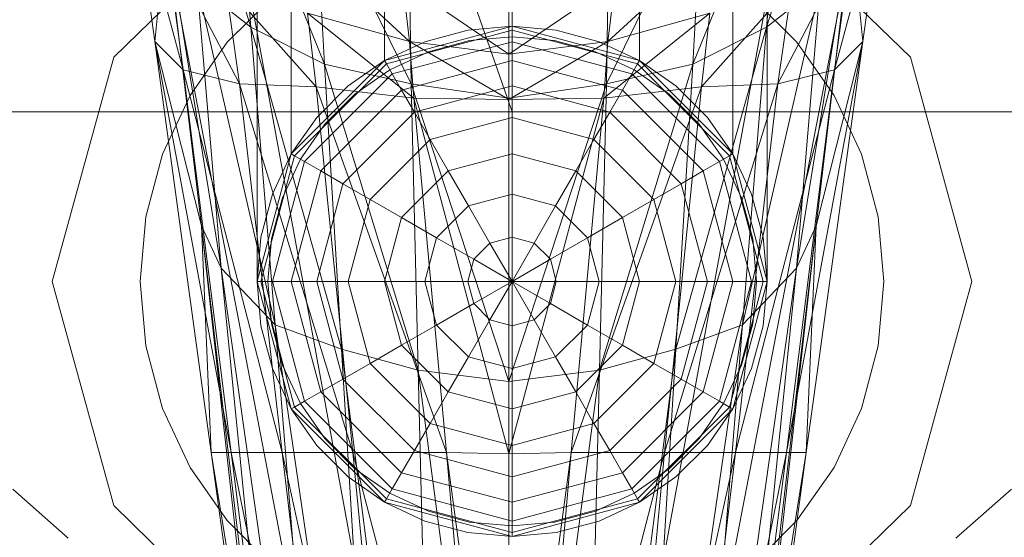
# Model space of a CAD drawing. Header units: metres. Extents: x 391.1 to 430.4, y 12.7 to 28.9.
# Tile 144 of 153: x 409.6917 to 409.7612, y 27.9154 to 27.9519. Entities that reach past the tile are written whole.
import ezdxf

# ---------------------------------------------------------------- set-up
doc = ezdxf.new("R2010")
doc.units = ezdxf.units.M
doc.layers.add('02_MOBILIARIO', color=7, linetype='Continuous', lineweight=18)
doc.layers.add('A-DETL-____-MBND', color=7, linetype='Continuous', lineweight=18)

# ---------------------------------------------------------------- blocks, each defined once
blk = doc.blocks.new('Family - Rentamans PB-155419-01_FON_P0')
at = {"layer": 'A-DETL-____-MBND', "color": 253, "true_color": 0xaaaaaa}
for p, q in [((0.1825, 0.162272), (0.146761, 0.265)), ((0.1825, 0.265), (0.1825, 0.162272)), ((0.1645, 0.245), (0.1645, 0.150299)), ((0.166912, 0.159299), (0.166912, 0.245)), ((0.166912, 0.245), (0.166912, 0.159299)), ((0.1735, 0.245), (0.1735, 0.165887)), ((0.1735, 0.245), (0.1735, 0.165887)), ((0.1825, 0.245), (0.1825, 0.168299)), ((0.1825, 0.245), (0.1825, 0.168299)), ((0.1915, 0.245), (0.1915, 0.165887)), ((0.1915, 0.245), (0.1915, 0.165887)), ((0.198088, 0.245), (0.198088, 0.159299)), ((0.198088, 0.245), (0.198088, 0.159299)), ((0.2005, 0.245), (0.2005, 0.150299)), ((0.164072, 0.168229), (0.158772, 0.185229)), ((0.205772, 0.185229), (0.200471, 0.168229)), ((0.161772, 0.182729), (0.172072, 0.126729)), ((0.161772, 0.182729), (0.172072, 0.126729)), ((0.192471, 0.126729), (0.202772, 0.182729)), ((0.192471, 0.126729), (0.202772, 0.182729)), ((0.169272, 0.165628), (0.162971, 0.181229)), ((0.164072, 0.168229), (0.162971, 0.181229)), ((0.201572, 0.181229), (0.195272, 0.165628)), ((0.201572, 0.181229), (0.200471, 0.168229)), ((0.157272, 0.167229), (0.155772, 0.178229)), ((0.155772, 0.178229), (0.159272, 0.165229)), ((0.167272, 0.126428), (0.157272, 0.178428)), ((0.167272, 0.126428), (0.157272, 0.178428)), ((0.168572, 0.178229), (0.169272, 0.165628)), ((0.175372, 0.164229), (0.168572, 0.178229)), ((0.195971, 0.178229), (0.189172, 0.164229)), ((0.195971, 0.178229), (0.195272, 0.165628)), ((0.207272, 0.178428), (0.197272, 0.126428)), ((0.197272, 0.126428), (0.207272, 0.178428)), ((0.208772, 0.178229), (0.205272, 0.165229)), ((0.208772, 0.178229), (0.207272, 0.167229)), ((0.154382, 0.166119), (0.166266, 0.177701)), ((0.166266, 0.177701), (0.154382, 0.166119)), ((0.198734, 0.177701), (0.210618, 0.166119)), ((0.198734, 0.177701), (0.210618, 0.166119)), ((0.175172, 0.176528), (0.175372, 0.164229)), ((0.189372, 0.176528), (0.189172, 0.164229)), ((0.158072, 0.175229), (0.157272, 0.167229)), ((0.161971, 0.151229), (0.158072, 0.175229)), ((0.160572, 0.154229), (0.158072, 0.175229)), ((0.182272, 0.175628), (0.182272, 0.163229)), ((0.206471, 0.175229), (0.202572, 0.151229)), ((0.206471, 0.175229), (0.203971, 0.154229)), ((0.206471, 0.175229), (0.207272, 0.167229)), ((0.159272, 0.165229), (0.158072, 0.174229)), ((0.158072, 0.174229), (0.163272, 0.164229)), ((0.175272, 0.167229), (0.167672, 0.174229)), ((0.189272, 0.167229), (0.196872, 0.174229)), ((0.206471, 0.174229), (0.201272, 0.164229)), ((0.206471, 0.174229), (0.205272, 0.165229)), ((0.164072, 0.168229), (0.160272, 0.171229)), ((0.165772, 0.147229), (0.160272, 0.171229)), ((0.160272, 0.171229), (0.161971, 0.151229)), ((0.163272, 0.164229), (0.162272, 0.171229)), ((0.162272, 0.171229), (0.168672, 0.164028)), ((0.175272, 0.167229), (0.174772, 0.171428)), ((0.182272, 0.166328), (0.174772, 0.171428)), ((0.182272, 0.166328), (0.189772, 0.171428)), ((0.189272, 0.167229), (0.189772, 0.171428)), ((0.202272, 0.171229), (0.195872, 0.164028)), ((0.204272, 0.171229), (0.198772, 0.147229)), ((0.204272, 0.171229), (0.200471, 0.168229)), ((0.202272, 0.171229), (0.201272, 0.164229)), ((0.204272, 0.171229), (0.202572, 0.151229)), ((0.162391, 0.167172), (0.165627, 0.170407)), ((0.162391, 0.167172), (0.165627, 0.170407)), ((0.199373, 0.170407), (0.202609, 0.167172)), ((0.199373, 0.170407), (0.202609, 0.167172)), ((0.182272, 0.166328), (0.182272, 0.169828)), ((0.168672, 0.164028), (0.168072, 0.169229)), ((0.168072, 0.169229), (0.175272, 0.167229)), ((0.175572, 0.163229), (0.168072, 0.169229)), ((0.188971, 0.163229), (0.196471, 0.169229)), ((0.196471, 0.169229), (0.189272, 0.167229)), ((0.195872, 0.164028), (0.196471, 0.169229)), ((0.169272, 0.165628), (0.164072, 0.168229)), ((0.170471, 0.145528), (0.164072, 0.168229)), ((0.165772, 0.147229), (0.164072, 0.168229)), ((0.1735, 0.165887), (0.1825, 0.168299)), ((0.1825, 0.168299), (0.1735, 0.165887)), ((0.1735, 0.165887), (0.1825, 0.168299)), ((0.1735, 0.165887), (0.1825, 0.168299)), ((0.1825, 0.168299), (0.179374, 0.168025)), ((0.179374, 0.168025), (0.1825, 0.168299)), ((0.185626, 0.168025), (0.1825, 0.168299)), ((0.1825, 0.168299), (0.185626, 0.168025)), ((0.1825, 0.168299), (0.1825, 0.168025)), ((0.1825, 0.168299), (0.1915, 0.165887)), ((0.1825, 0.168299), (0.1915, 0.165887)), ((0.1915, 0.165887), (0.1825, 0.168299)), ((0.1825, 0.168299), (0.1915, 0.165887)), ((0.200471, 0.168229), (0.194072, 0.145528)), ((0.200471, 0.168229), (0.195272, 0.165628)), ((0.200471, 0.168229), (0.198772, 0.147229)), ((0.1825, 0.168025), (0.173637, 0.16565)), ((0.179374, 0.168025), (0.176344, 0.167213)), ((0.176344, 0.167213), (0.179374, 0.168025)), ((0.179505, 0.167286), (0.1825, 0.167549)), ((0.179505, 0.167286), (0.1825, 0.167549)), ((0.1825, 0.168025), (0.1825, 0.167213)), ((0.191363, 0.16565), (0.1825, 0.168025)), ((0.1825, 0.167549), (0.185495, 0.167286)), ((0.1825, 0.167549), (0.185495, 0.167286)), ((0.188656, 0.167213), (0.185626, 0.168025)), ((0.185626, 0.168025), (0.188656, 0.167213)), ((0.160572, 0.154229), (0.157272, 0.167229)), ((0.157272, 0.167229), (0.159272, 0.165229)), ((0.161272, 0.138229), (0.157272, 0.167229)), ((0.157272, 0.167229), (0.162672, 0.138229)), ((0.159767, 0.163424), (0.162391, 0.167172)), ((0.159767, 0.163424), (0.162391, 0.167172)), ((0.176344, 0.167213), (0.1735, 0.165887)), ((0.1735, 0.165887), (0.176344, 0.167213)), ((0.1825, 0.167213), (0.174043, 0.164947)), ((0.175572, 0.163229), (0.175272, 0.167229)), ((0.175272, 0.167229), (0.182272, 0.166328)), ((0.182272, 0.163128), (0.175272, 0.167229)), ((0.1766, 0.166508), (0.179505, 0.167286)), ((0.1766, 0.166508), (0.179505, 0.167286)), ((0.182272, 0.163128), (0.189272, 0.167229)), ((0.189272, 0.167229), (0.182272, 0.166328)), ((0.1825, 0.167213), (0.1825, 0.165887)), ((0.190957, 0.164947), (0.1825, 0.167213)), ((0.185495, 0.167286), (0.1884, 0.166508)), ((0.185495, 0.167286), (0.1884, 0.166508)), ((0.1915, 0.165887), (0.188656, 0.167213)), ((0.188656, 0.167213), (0.1915, 0.165887)), ((0.188971, 0.163229), (0.189272, 0.167229)), ((0.207272, 0.167229), (0.201872, 0.138229)), ((0.202609, 0.167172), (0.205233, 0.163424)), ((0.202609, 0.167172), (0.205233, 0.163424)), ((0.207272, 0.167229), (0.203272, 0.138229)), ((0.207272, 0.167229), (0.203971, 0.154229)), ((0.205272, 0.165229), (0.207272, 0.167229)), ((0.173875, 0.165237), (0.1766, 0.166508)), ((0.173875, 0.165237), (0.1766, 0.166508)), ((0.182272, 0.163128), (0.182272, 0.166328)), ((0.1884, 0.166508), (0.191125, 0.165237)), ((0.1884, 0.166508), (0.191125, 0.165237)), ((0.150033, 0.150299), (0.154382, 0.166119)), ((0.154382, 0.166119), (0.150033, 0.150299)), ((0.166912, 0.159299), (0.1735, 0.165887)), ((0.1735, 0.165887), (0.166912, 0.159299)), ((0.166912, 0.159299), (0.1735, 0.165887)), ((0.166912, 0.159299), (0.1735, 0.165887)), ((0.173637, 0.16565), (0.167148, 0.159162)), ((0.175372, 0.164229), (0.169272, 0.165628)), ((0.169272, 0.165628), (0.170471, 0.145528)), ((0.175872, 0.144028), (0.169272, 0.165628)), ((0.1735, 0.165887), (0.17093, 0.164087)), ((0.17093, 0.164087), (0.1735, 0.165887)), ((0.173637, 0.16565), (0.1735, 0.165887)), ((0.174043, 0.164947), (0.173637, 0.16565)), ((0.1825, 0.165887), (0.174706, 0.163799)), ((0.1825, 0.165887), (0.1825, 0.164087)), ((0.190294, 0.163799), (0.1825, 0.165887)), ((0.195272, 0.165628), (0.188672, 0.144028)), ((0.195272, 0.165628), (0.189172, 0.164229)), ((0.190957, 0.164947), (0.191363, 0.16565)), ((0.191363, 0.16565), (0.1915, 0.165887)), ((0.197852, 0.159162), (0.191363, 0.16565)), ((0.19407, 0.164087), (0.1915, 0.165887)), ((0.1915, 0.165887), (0.19407, 0.164087)), ((0.1915, 0.165887), (0.198088, 0.159299)), ((0.1915, 0.165887), (0.198088, 0.159299)), ((0.198088, 0.159299), (0.1915, 0.165887)), ((0.1915, 0.165887), (0.198088, 0.159299)), ((0.195272, 0.165628), (0.194072, 0.145528)), ((0.214967, 0.150299), (0.210618, 0.166119)), ((0.210618, 0.166119), (0.214967, 0.150299)), ((0.159272, 0.165229), (0.163272, 0.164229)), ((0.162672, 0.138229), (0.159272, 0.165229)), ((0.159272, 0.165229), (0.166272, 0.138229)), ((0.174043, 0.164947), (0.167852, 0.158756)), ((0.171412, 0.163513), (0.173875, 0.165237)), ((0.171412, 0.163513), (0.173875, 0.165237)), ((0.174706, 0.163799), (0.174043, 0.164947)), ((0.190294, 0.163799), (0.190957, 0.164947)), ((0.197148, 0.158756), (0.190957, 0.164947)), ((0.191125, 0.165237), (0.193588, 0.163513)), ((0.191125, 0.165237), (0.193588, 0.163513)), ((0.205272, 0.165229), (0.198272, 0.138229)), ((0.201272, 0.164229), (0.205272, 0.165229)), ((0.205272, 0.165229), (0.201872, 0.138229)), ((0.163272, 0.164229), (0.168672, 0.164028)), ((0.166272, 0.138229), (0.163272, 0.164229)), ((0.163272, 0.164229), (0.171272, 0.138229)), ((0.17093, 0.164087), (0.168711, 0.161869)), ((0.168711, 0.161869), (0.17093, 0.164087)), ((0.182272, 0.163229), (0.175372, 0.164229)), ((0.175372, 0.164229), (0.175872, 0.144028)), ((0.182272, 0.143229), (0.175372, 0.164229)), ((0.1825, 0.164087), (0.175606, 0.16224)), ((0.189172, 0.164229), (0.182272, 0.163229)), ((0.189172, 0.164229), (0.182272, 0.143229)), ((0.1825, 0.164087), (0.1825, 0.161869)), ((0.189394, 0.16224), (0.1825, 0.164087)), ((0.189172, 0.164229), (0.188672, 0.144028)), ((0.201272, 0.164229), (0.193272, 0.138229)), ((0.196289, 0.161869), (0.19407, 0.164087)), ((0.19407, 0.164087), (0.196289, 0.161869)), ((0.195872, 0.164028), (0.201272, 0.164229)), ((0.201272, 0.164229), (0.198272, 0.138229)), ((0.157833, 0.159277), (0.159767, 0.163424)), ((0.157833, 0.159277), (0.159767, 0.163424)), ((0.168672, 0.164028), (0.175572, 0.163229)), ((0.171272, 0.138229), (0.168672, 0.164028)), ((0.168672, 0.164028), (0.177872, 0.138229)), ((0.174706, 0.163799), (0.169, 0.158093)), ((0.169286, 0.161387), (0.171412, 0.163513)), ((0.169286, 0.161387), (0.171412, 0.163513)), ((0.175606, 0.16224), (0.174706, 0.163799)), ((0.186672, 0.138229), (0.195872, 0.164028)), ((0.195872, 0.164028), (0.188971, 0.163229)), ((0.189394, 0.16224), (0.190294, 0.163799)), ((0.196, 0.158093), (0.190294, 0.163799)), ((0.193272, 0.138229), (0.195872, 0.164028)), ((0.193588, 0.163513), (0.195714, 0.161387)), ((0.193588, 0.163513), (0.195714, 0.161387)), ((0.205233, 0.163424), (0.207167, 0.159277)), ((0.205233, 0.163424), (0.207167, 0.159277)), ((0.177872, 0.138229), (0.175572, 0.163229)), ((0.175572, 0.163229), (0.182272, 0.163128)), ((0.182272, 0.138128), (0.175572, 0.163229)), ((0.182272, 0.163229), (0.182272, 0.143229)), ((0.182272, 0.138128), (0.188971, 0.163229)), ((0.188971, 0.163229), (0.182272, 0.163128)), ((0.182272, 0.138128), (0.182272, 0.163128)), ((0.186672, 0.138229), (0.188971, 0.163229)), ((0.1825, 0.162272), (0.141309, 0.162272)), ((0.175606, 0.16224), (0.170559, 0.157193)), ((0.176715, 0.160319), (0.175606, 0.16224)), ((0.223691, 0.162272), (0.1825, 0.162272)), ((0.188285, 0.160319), (0.189394, 0.16224)), ((0.194441, 0.157193), (0.189394, 0.16224)), ((0.168711, 0.161869), (0.166912, 0.159299)), ((0.166912, 0.159299), (0.168711, 0.161869)), ((0.167561, 0.158924), (0.169286, 0.161387)), ((0.167561, 0.158924), (0.169286, 0.161387)), ((0.1825, 0.161869), (0.176715, 0.160319)), ((0.1825, 0.161869), (0.1825, 0.159299)), ((0.188285, 0.160319), (0.1825, 0.161869)), ((0.195714, 0.161387), (0.197439, 0.158924)), ((0.195714, 0.161387), (0.197439, 0.158924)), ((0.198088, 0.159299), (0.196289, 0.161869)), ((0.196289, 0.161869), (0.198088, 0.159299)), ((0.176715, 0.160319), (0.17248, 0.156084)), ((0.178, 0.158093), (0.176715, 0.160319)), ((0.187, 0.158093), (0.188285, 0.160319)), ((0.19252, 0.156084), (0.188285, 0.160319)), ((0.156649, 0.154857), (0.157833, 0.159277)), ((0.156649, 0.154857), (0.157833, 0.159277)), ((0.1645, 0.150299), (0.166912, 0.159299)), ((0.1645, 0.150299), (0.166912, 0.159299)), ((0.1645, 0.150299), (0.166912, 0.159299)), ((0.166912, 0.159299), (0.1645, 0.150299)), ((0.166912, 0.159299), (0.165586, 0.156455)), ((0.165586, 0.156455), (0.166912, 0.159299)), ((0.167148, 0.159162), (0.166912, 0.159299)), ((0.1825, 0.159299), (0.178, 0.158093)), ((0.1825, 0.159299), (0.1825, 0.156455)), ((0.187, 0.158093), (0.1825, 0.159299)), ((0.197852, 0.159162), (0.198088, 0.159299)), ((0.199414, 0.156455), (0.198088, 0.159299)), ((0.198088, 0.159299), (0.199414, 0.156455)), ((0.198088, 0.159299), (0.2005, 0.150299)), ((0.2005, 0.150299), (0.198088, 0.159299)), ((0.198088, 0.159299), (0.2005, 0.150299)), ((0.198088, 0.159299), (0.2005, 0.150299)), ((0.207167, 0.159277), (0.208351, 0.154857)), ((0.207167, 0.159277), (0.208351, 0.154857)), ((0.167148, 0.159162), (0.164773, 0.150299)), ((0.167852, 0.158756), (0.165586, 0.150299)), ((0.16629, 0.156198), (0.167561, 0.158924)), ((0.16629, 0.156198), (0.167561, 0.158924)), ((0.167852, 0.158756), (0.167148, 0.159162)), ((0.169, 0.158093), (0.167852, 0.158756)), ((0.196, 0.158093), (0.197148, 0.158756)), ((0.197148, 0.158756), (0.197852, 0.159162)), ((0.199414, 0.150299), (0.197148, 0.158756)), ((0.197439, 0.158924), (0.19871, 0.156198)), ((0.197439, 0.158924), (0.19871, 0.156198)), ((0.200227, 0.150299), (0.197852, 0.159162)), ((0.169, 0.158093), (0.166912, 0.150299)), ((0.170559, 0.157193), (0.169, 0.158093)), ((0.178, 0.158093), (0.174706, 0.154799)), ((0.179422, 0.15563), (0.178, 0.158093)), ((0.185578, 0.15563), (0.187, 0.158093)), ((0.190294, 0.154799), (0.187, 0.158093)), ((0.194441, 0.157193), (0.196, 0.158093)), ((0.198088, 0.150299), (0.196, 0.158093)), ((0.170559, 0.157193), (0.168711, 0.150299)), ((0.17248, 0.156084), (0.170559, 0.157193)), ((0.19252, 0.156084), (0.194441, 0.157193)), ((0.196289, 0.150299), (0.194441, 0.157193)), ((0.165586, 0.156455), (0.164773, 0.153424)), ((0.164773, 0.153424), (0.165586, 0.156455)), ((0.1825, 0.156455), (0.179422, 0.15563)), ((0.1825, 0.156455), (0.1825, 0.153424)), ((0.185578, 0.15563), (0.1825, 0.156455)), ((0.200227, 0.153424), (0.199414, 0.156455)), ((0.199414, 0.156455), (0.200227, 0.153424)), ((0.165512, 0.153294), (0.16629, 0.156198)), ((0.165512, 0.153294), (0.16629, 0.156198)), ((0.17248, 0.156084), (0.17093, 0.150299)), ((0.174706, 0.154799), (0.17248, 0.156084)), ((0.190294, 0.154799), (0.19252, 0.156084)), ((0.19407, 0.150299), (0.19252, 0.156084)), ((0.19871, 0.156198), (0.199488, 0.153294)), ((0.19871, 0.156198), (0.199488, 0.153294)), ((0.179422, 0.15563), (0.177168, 0.153377)), ((0.180937, 0.153005), (0.179422, 0.15563)), ((0.184063, 0.153005), (0.185578, 0.15563)), ((0.187832, 0.153377), (0.185578, 0.15563)), ((0.15625, 0.150299), (0.156649, 0.154857)), ((0.15625, 0.150299), (0.156649, 0.154857)), ((0.174706, 0.154799), (0.1735, 0.150299)), ((0.177168, 0.153377), (0.174706, 0.154799)), ((0.187832, 0.153377), (0.190294, 0.154799)), ((0.1915, 0.150299), (0.190294, 0.154799)), ((0.208351, 0.154857), (0.20875, 0.150299)), ((0.208351, 0.154857), (0.20875, 0.150299)), ((0.161971, 0.151229), (0.160572, 0.154229)), ((0.167672, 0.094229), (0.160572, 0.154229)), ((0.160572, 0.154229), (0.161272, 0.138229)), ((0.167272, 0.094229), (0.160572, 0.154229)), ((0.160572, 0.154229), (0.167272, 0.094229)), ((0.203971, 0.154229), (0.196872, 0.094229)), ((0.203971, 0.154229), (0.197272, 0.094229)), ((0.203971, 0.154229), (0.197272, 0.094229)), ((0.203971, 0.154229), (0.202572, 0.151229)), ((0.203272, 0.138229), (0.203971, 0.154229)), ((0.164773, 0.153424), (0.1645, 0.150299)), ((0.1645, 0.150299), (0.164773, 0.153424)), ((0.16525, 0.150299), (0.165512, 0.153294)), ((0.16525, 0.150299), (0.165512, 0.153294)), ((0.177168, 0.153377), (0.176344, 0.150299)), ((0.179793, 0.151861), (0.177168, 0.153377)), ((0.180937, 0.153005), (0.179793, 0.151861)), ((0.1825, 0.153424), (0.180937, 0.153005)), ((0.1825, 0.150299), (0.180937, 0.153005)), ((0.1825, 0.153424), (0.1825, 0.150299)), ((0.184063, 0.153005), (0.1825, 0.153424)), ((0.1825, 0.150299), (0.184063, 0.153005)), ((0.185207, 0.151861), (0.184063, 0.153005)), ((0.185207, 0.151861), (0.187832, 0.153377)), ((0.188656, 0.150299), (0.187832, 0.153377)), ((0.199488, 0.153294), (0.19975, 0.150299)), ((0.199488, 0.153294), (0.19975, 0.150299)), ((0.2005, 0.150299), (0.200227, 0.153424)), ((0.200227, 0.153424), (0.2005, 0.150299)), ((0.179793, 0.151861), (0.179374, 0.150299)), ((0.1825, 0.150299), (0.179793, 0.151861)), ((0.1825, 0.150299), (0.185207, 0.151861)), ((0.185626, 0.150299), (0.185207, 0.151861)), ((0.165772, 0.147229), (0.161971, 0.151229)), ((0.170072, 0.094229), (0.161971, 0.151229)), ((0.161971, 0.151229), (0.167672, 0.094229)), ((0.202572, 0.151229), (0.194471, 0.094229)), ((0.202572, 0.151229), (0.196872, 0.094229)), ((0.202572, 0.151229), (0.198772, 0.147229)), ((0.154382, 0.134478), (0.150033, 0.150299)), ((0.150033, 0.150299), (0.154382, 0.134478)), ((0.156649, 0.14574), (0.15625, 0.150299)), ((0.156649, 0.14574), (0.15625, 0.150299)), ((0.1645, 0.150299), (0.164773, 0.147173)), ((0.164773, 0.147173), (0.1645, 0.150299)), ((0.164773, 0.150299), (0.1645, 0.150299)), ((0.166912, 0.141299), (0.1645, 0.150299)), ((0.166912, 0.141299), (0.1645, 0.150299)), ((0.165586, 0.150299), (0.164773, 0.150299)), ((0.164773, 0.150299), (0.167148, 0.141435)), ((0.165512, 0.147303), (0.16525, 0.150299)), ((0.165512, 0.147303), (0.16525, 0.150299)), ((0.166912, 0.150299), (0.165586, 0.150299)), ((0.165586, 0.150299), (0.167852, 0.141841)), ((0.168711, 0.150299), (0.166912, 0.150299)), ((0.166912, 0.150299), (0.169, 0.142504)), ((0.17093, 0.150299), (0.168711, 0.150299)), ((0.168711, 0.150299), (0.170559, 0.143404)), ((0.1735, 0.150299), (0.17093, 0.150299)), ((0.17093, 0.150299), (0.17248, 0.144513)), ((0.176344, 0.150299), (0.1735, 0.150299)), ((0.1735, 0.150299), (0.174706, 0.145799)), ((0.179374, 0.150299), (0.176344, 0.150299)), ((0.176344, 0.150299), (0.177168, 0.14722)), ((0.1825, 0.150299), (0.179374, 0.150299)), ((0.179374, 0.150299), (0.179793, 0.148736)), ((0.1825, 0.150299), (0.179793, 0.148736)), ((0.1825, 0.150299), (0.180937, 0.147592)), ((0.1825, 0.150299), (0.1825, 0.147173)), ((0.1825, 0.150299), (0.184063, 0.147592)), ((0.1825, 0.150299), (0.185207, 0.148736)), ((0.1825, 0.150299), (0.185626, 0.150299)), ((0.185207, 0.148736), (0.185626, 0.150299)), ((0.185626, 0.150299), (0.188656, 0.150299)), ((0.187832, 0.14722), (0.188656, 0.150299)), ((0.188656, 0.150299), (0.1915, 0.150299)), ((0.190294, 0.145799), (0.1915, 0.150299)), ((0.1915, 0.150299), (0.19407, 0.150299)), ((0.19252, 0.144513), (0.19407, 0.150299)), ((0.19407, 0.150299), (0.196289, 0.150299)), ((0.194441, 0.143404), (0.196289, 0.150299)), ((0.196, 0.142504), (0.198088, 0.150299)), ((0.196289, 0.150299), (0.198088, 0.150299)), ((0.197148, 0.141841), (0.199414, 0.150299)), ((0.197852, 0.141435), (0.200227, 0.150299)), ((0.2005, 0.150299), (0.198088, 0.141299)), ((0.198088, 0.150299), (0.199414, 0.150299)), ((0.2005, 0.150299), (0.198088, 0.141299)), ((0.199414, 0.150299), (0.200227, 0.150299)), ((0.19975, 0.150299), (0.199488, 0.147303)), ((0.19975, 0.150299), (0.199488, 0.147303)), ((0.200227, 0.147173), (0.2005, 0.150299)), ((0.2005, 0.150299), (0.200227, 0.147173)), ((0.200227, 0.150299), (0.2005, 0.150299)), ((0.20875, 0.150299), (0.208351, 0.14574)), ((0.20875, 0.150299), (0.208351, 0.14574)), ((0.214967, 0.150299), (0.210618, 0.134478)), ((0.210618, 0.134478), (0.214967, 0.150299)), ((0.179793, 0.148736), (0.177168, 0.14722)), ((0.179793, 0.148736), (0.180937, 0.147592)), ((0.184063, 0.147592), (0.185207, 0.148736)), ((0.185207, 0.148736), (0.187832, 0.14722)), ((0.180937, 0.147592), (0.179422, 0.144967)), ((0.180937, 0.147592), (0.1825, 0.147173)), ((0.1825, 0.147173), (0.184063, 0.147592)), ((0.184063, 0.147592), (0.185578, 0.144967)), ((0.164773, 0.147173), (0.165586, 0.144142)), ((0.165586, 0.144142), (0.164773, 0.147173)), ((0.16629, 0.144399), (0.165512, 0.147303)), ((0.16629, 0.144399), (0.165512, 0.147303)), ((0.170471, 0.145528), (0.165772, 0.147229)), ((0.173572, 0.094229), (0.165772, 0.147229)), ((0.170072, 0.094229), (0.165772, 0.147229)), ((0.177168, 0.14722), (0.174706, 0.145799)), ((0.177168, 0.14722), (0.179422, 0.144967)), ((0.1825, 0.147173), (0.1825, 0.144142)), ((0.185578, 0.144967), (0.187832, 0.14722)), ((0.187832, 0.14722), (0.190294, 0.145799)), ((0.198772, 0.147229), (0.190971, 0.094229)), ((0.198772, 0.147229), (0.194072, 0.145528)), ((0.198772, 0.147229), (0.194471, 0.094229)), ((0.199488, 0.147303), (0.19871, 0.144399)), ((0.199488, 0.147303), (0.19871, 0.144399)), ((0.199414, 0.144142), (0.200227, 0.147173)), ((0.200227, 0.147173), (0.199414, 0.144142)), ((0.157833, 0.14132), (0.156649, 0.14574)), ((0.157833, 0.14132), (0.156649, 0.14574)), ((0.175872, 0.144028), (0.170471, 0.145528)), ((0.170471, 0.145528), (0.173572, 0.094229)), ((0.177072, 0.094229), (0.170471, 0.145528)), ((0.174706, 0.145799), (0.17248, 0.144513)), ((0.174706, 0.145799), (0.178, 0.142504)), ((0.187, 0.142504), (0.190294, 0.145799)), ((0.194072, 0.145528), (0.187471, 0.094229)), ((0.194072, 0.145528), (0.188672, 0.144028)), ((0.190294, 0.145799), (0.19252, 0.144513)), ((0.194072, 0.145528), (0.190971, 0.094229)), ((0.208351, 0.14574), (0.207167, 0.14132)), ((0.208351, 0.14574), (0.207167, 0.14132)), ((0.179422, 0.144967), (0.178, 0.142504)), ((0.179422, 0.144967), (0.1825, 0.144142)), ((0.1825, 0.144142), (0.185578, 0.144967)), ((0.185578, 0.144967), (0.187, 0.142504)), ((0.165586, 0.144142), (0.166912, 0.141299)), ((0.166912, 0.141299), (0.165586, 0.144142)), ((0.167561, 0.141674), (0.16629, 0.144399)), ((0.167561, 0.141674), (0.16629, 0.144399)), ((0.17248, 0.144513), (0.170559, 0.143404)), ((0.17248, 0.144513), (0.176715, 0.140278)), ((0.182272, 0.143229), (0.175872, 0.144028)), ((0.175872, 0.144028), (0.177072, 0.094229)), ((0.182272, 0.095729), (0.175872, 0.144028)), ((0.188672, 0.144028), (0.182272, 0.143229)), ((0.188672, 0.144028), (0.182272, 0.095729)), ((0.1825, 0.144142), (0.1825, 0.141299)), ((0.188672, 0.144028), (0.187471, 0.094229)), ((0.188285, 0.140278), (0.19252, 0.144513)), ((0.19252, 0.144513), (0.194441, 0.143404)), ((0.19871, 0.144399), (0.197439, 0.141674)), ((0.19871, 0.144399), (0.197439, 0.141674)), ((0.198088, 0.141299), (0.199414, 0.144142)), ((0.199414, 0.144142), (0.198088, 0.141299)), ((0.170559, 0.143404), (0.169, 0.142504)), ((0.170559, 0.143404), (0.175606, 0.138357)), ((0.182272, 0.143229), (0.182272, 0.095729)), ((0.189394, 0.138357), (0.194441, 0.143404)), ((0.194441, 0.143404), (0.196, 0.142504)), ((0.169, 0.142504), (0.167852, 0.141841)), ((0.169, 0.142504), (0.174706, 0.136799)), ((0.178, 0.142504), (0.176715, 0.140278)), ((0.178, 0.142504), (0.1825, 0.141299)), ((0.1825, 0.141299), (0.187, 0.142504)), ((0.187, 0.142504), (0.188285, 0.140278)), ((0.190294, 0.136799), (0.196, 0.142504)), ((0.196, 0.142504), (0.197148, 0.141841)), ((0.167852, 0.141841), (0.167148, 0.141435)), ((0.167852, 0.141841), (0.174043, 0.13565)), ((0.190957, 0.13565), (0.197148, 0.141841)), ((0.197148, 0.141841), (0.197852, 0.141435)), ((0.159767, 0.137174), (0.157833, 0.14132)), ((0.159767, 0.137174), (0.157833, 0.14132)), ((0.167148, 0.141435), (0.166912, 0.141299)), ((0.166912, 0.141299), (0.168711, 0.138728)), ((0.168711, 0.138728), (0.166912, 0.141299)), ((0.1735, 0.13471), (0.166912, 0.141299)), ((0.1735, 0.13471), (0.166912, 0.141299)), ((0.167148, 0.141435), (0.173637, 0.134947)), ((0.169286, 0.13921), (0.167561, 0.141674)), ((0.169286, 0.13921), (0.167561, 0.141674)), ((0.1825, 0.141299), (0.1825, 0.138728)), ((0.191363, 0.134947), (0.197852, 0.141435)), ((0.198088, 0.141299), (0.1915, 0.13471)), ((0.198088, 0.141299), (0.1915, 0.13471)), ((0.197439, 0.141674), (0.195714, 0.13921)), ((0.197439, 0.141674), (0.195714, 0.13921)), ((0.196289, 0.138728), (0.198088, 0.141299)), ((0.198088, 0.141299), (0.196289, 0.138728)), ((0.197852, 0.141435), (0.198088, 0.141299)), ((0.207167, 0.14132), (0.205233, 0.137174)), ((0.207167, 0.14132), (0.205233, 0.137174)), ((0.176715, 0.140278), (0.175606, 0.138357)), ((0.176715, 0.140278), (0.1825, 0.138728)), ((0.1825, 0.138728), (0.188285, 0.140278)), ((0.188285, 0.140278), (0.189394, 0.138357)), ((0.171412, 0.137084), (0.169286, 0.13921)), ((0.171412, 0.137084), (0.169286, 0.13921)), ((0.195714, 0.13921), (0.193588, 0.137084)), ((0.195714, 0.13921), (0.193588, 0.137084)), ((0.168711, 0.138728), (0.17093, 0.13651)), ((0.17093, 0.13651), (0.168711, 0.138728)), ((0.175606, 0.138357), (0.174706, 0.136799)), ((0.175606, 0.138357), (0.1825, 0.13651)), ((0.1825, 0.138728), (0.1825, 0.13651)), ((0.1825, 0.13651), (0.189394, 0.138357)), ((0.189394, 0.138357), (0.190294, 0.136799)), ((0.19407, 0.13651), (0.196289, 0.138728)), ((0.196289, 0.138728), (0.19407, 0.13651)), ((0.167272, 0.094229), (0.161272, 0.138229)), ((0.161272, 0.138229), (0.162672, 0.138229)), ((0.168272, 0.094729), (0.161272, 0.138229)), ((0.162672, 0.138229), (0.166272, 0.138229)), ((0.168272, 0.094729), (0.162672, 0.138229)), ((0.162672, 0.138229), (0.171272, 0.095828)), ((0.166272, 0.138229), (0.171272, 0.138229)), ((0.171272, 0.095828), (0.166272, 0.138229)), ((0.166272, 0.138229), (0.175172, 0.097428)), ((0.171272, 0.138229), (0.177872, 0.138229)), ((0.175172, 0.097428), (0.171272, 0.138229)), ((0.171272, 0.138229), (0.181272, 0.099828)), ((0.177872, 0.138229), (0.182272, 0.138128)), ((0.181272, 0.099828), (0.177872, 0.138229)), ((0.177872, 0.138229), (0.182272, 0.105229)), ((0.182272, 0.105229), (0.186672, 0.138229)), ((0.186672, 0.138229), (0.182272, 0.138128)), ((0.182272, 0.105229), (0.182272, 0.138128)), ((0.183272, 0.099828), (0.186672, 0.138229)), ((0.183272, 0.099828), (0.193272, 0.138229)), ((0.193272, 0.138229), (0.186672, 0.138229)), ((0.189372, 0.097428), (0.193272, 0.138229)), ((0.189372, 0.097428), (0.198272, 0.138229)), ((0.201872, 0.138229), (0.193272, 0.095828)), ((0.198272, 0.138229), (0.193272, 0.095828)), ((0.193272, 0.138229), (0.198272, 0.138229)), ((0.203272, 0.138229), (0.196272, 0.094729)), ((0.201872, 0.138229), (0.196272, 0.094729)), ((0.203272, 0.138229), (0.197272, 0.094229)), ((0.198272, 0.138229), (0.201872, 0.138229)), ((0.201872, 0.138229), (0.203272, 0.138229)), ((0.162391, 0.133425), (0.159767, 0.137174)), ((0.162391, 0.133425), (0.159767, 0.137174)), ((0.173875, 0.13536), (0.171412, 0.137084)), ((0.173875, 0.13536), (0.171412, 0.137084)), ((0.193588, 0.137084), (0.191125, 0.13536)), ((0.193588, 0.137084), (0.191125, 0.13536)), ((0.205233, 0.137174), (0.202609, 0.133425)), ((0.205233, 0.137174), (0.202609, 0.133425)), ((0.17093, 0.13651), (0.1735, 0.13471)), ((0.1735, 0.13471), (0.17093, 0.13651)), ((0.174706, 0.136799), (0.174043, 0.13565)), ((0.174706, 0.136799), (0.1825, 0.13471)), ((0.1825, 0.13471), (0.190294, 0.136799)), ((0.1825, 0.13651), (0.1825, 0.13471)), ((0.190294, 0.136799), (0.190957, 0.13565)), ((0.1915, 0.13471), (0.19407, 0.13651)), ((0.19407, 0.13651), (0.1915, 0.13471)), ((0.151173, 0.132184), (0.147249, 0.135634)), ((0.174043, 0.13565), (0.173637, 0.134947)), ((0.174043, 0.13565), (0.1825, 0.133384)), ((0.1825, 0.133384), (0.190957, 0.13565)), ((0.190957, 0.13565), (0.191363, 0.134947)), ((0.217751, 0.135634), (0.213827, 0.132184)), ((0.173637, 0.134947), (0.1735, 0.13471)), ((0.173637, 0.134947), (0.1825, 0.132572)), ((0.1766, 0.134089), (0.173875, 0.13536)), ((0.1766, 0.134089), (0.173875, 0.13536)), ((0.1825, 0.132572), (0.191363, 0.134947)), ((0.191125, 0.13536), (0.1884, 0.134089)), ((0.191125, 0.13536), (0.1884, 0.134089)), ((0.191363, 0.134947), (0.1915, 0.13471)), ((0.166266, 0.122896), (0.154382, 0.134478)), ((0.154382, 0.134478), (0.166266, 0.122896)), ((0.1735, 0.13471), (0.176344, 0.133384)), ((0.176344, 0.133384), (0.1735, 0.13471)), ((0.1825, 0.132299), (0.1735, 0.13471)), ((0.1825, 0.132299), (0.1735, 0.13471)), ((0.1825, 0.13471), (0.1825, 0.133384)), ((0.1915, 0.13471), (0.1825, 0.132299)), ((0.1915, 0.13471), (0.1825, 0.132299)), ((0.188656, 0.133384), (0.1915, 0.13471)), ((0.1915, 0.13471), (0.188656, 0.133384)), ((0.210618, 0.134478), (0.198734, 0.122896)), ((0.198734, 0.122896), (0.210618, 0.134478)), ((0.179505, 0.133311), (0.1766, 0.134089)), ((0.179505, 0.133311), (0.1766, 0.134089)), ((0.1884, 0.134089), (0.185495, 0.133311)), ((0.1884, 0.134089), (0.185495, 0.133311)), ((0.165627, 0.13019), (0.162391, 0.133425)), ((0.165627, 0.13019), (0.162391, 0.133425)), ((0.176344, 0.133384), (0.179374, 0.132572)), ((0.179374, 0.132572), (0.176344, 0.133384)), ((0.1825, 0.133049), (0.179505, 0.133311)), ((0.1825, 0.133049), (0.179505, 0.133311)), ((0.1825, 0.133384), (0.1825, 0.132572)), ((0.185495, 0.133311), (0.1825, 0.133049)), ((0.185495, 0.133311), (0.1825, 0.133049)), ((0.185626, 0.132572), (0.188656, 0.133384)), ((0.188656, 0.133384), (0.185626, 0.132572)), ((0.202609, 0.133425), (0.199373, 0.13019)), ((0.202609, 0.133425), (0.199373, 0.13019)), ((0.179374, 0.132572), (0.1825, 0.132299)), ((0.1825, 0.132299), (0.179374, 0.132572)), ((0.1825, 0.132299), (0.185626, 0.132572)), ((0.185626, 0.132572), (0.1825, 0.132299)), ((0.1825, 0.132572), (0.1825, 0.132299))]:
    blk.add_line(p, q, dxfattribs=at)
blk = doc.blocks.new('LONDR55-XX_ZZ-ARQ-CAA-M3D-Londres55_ifc-1-01_FON_P0')
at = {"layer": '02_MOBILIARIO', "color": 253, "lineweight": 18, "true_color": 0xaaaaaa}
blk.add_blockref('Family - Rentamans PB-155419-01_FON_P0', (409.54392, 27.783172), dxfattribs=at)

msp = doc.modelspace()

# ---------------------------------------------------------------- block references
at = {"lineweight": 5}
msp.add_blockref('LONDR55-XX_ZZ-ARQ-CAA-M3D-Londres55_ifc-1-01_FON_P0', (0, 0), dxfattribs=at)

doc.saveas('drawing.dxf')
